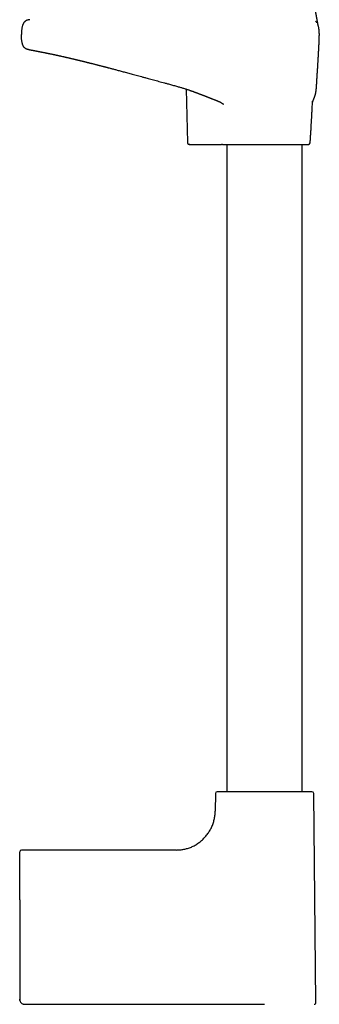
# Model space of a CAD drawing. Header units: millimetres. Extents: x 8 to 1020, y 12 to 2158.
# Tile 22 of 27: x 808 to 896, y 1392 to 1679. Entities that reach past the tile are written whole.
import ezdxf

# ---------------------------------------------------------------- set-up
doc = ezdxf.new("R2010")
doc.units = ezdxf.units.MM

msp = doc.modelspace()

# ---------------------------------------------------------------- linework, layer by layer
at = {"color": 7, "linetype": 'Continuous', "lineweight": 30}
for p, q in [((856.8, 1658.72), (857.15, 1643.1)), ((893.69, 1655.16), (893.69, 1655.17)), ((857.86, 1642.61), (858.05, 1642.61)), ((857.86, 1642.61), (858.06, 1642.61)), ((858.04, 1642.61), (858.07, 1642.61)), ((858.07, 1642.61), (867.09, 1642.61)), ((868.67, 1642.61), (868.67, 1453.8)), ((890.67, 1453.8), (890.67, 1642.61)), ((865.31, 1453.3), (865.26, 1448.1)), ((894.66, 1392.32), (894.02, 1453.3)), ((808.17, 1422.28), (808.17, 1436.31)), ((853.85, 1436.81), (808.67, 1436.81)), ((808.17, 1422.28), (808.17, 1393.31)), ((808.22, 1392.95), (808.22, 1392.94)), ((809.45, 1391.83), (809.45, 1391.83)), ((809.67, 1391.81), (879.67, 1391.81))]:
    msp.add_line(p, q, dxfattribs=at)
at = {"color": 7, "linetype": 'Continuous', "lineweight": 30, "flags": 128}
for points in [[(808.17, 1393.31), (808.17, 1393.31)], [(809.67, 1391.81), (809.67, 1391.81)]]:
    msp.add_lwpolyline(points, dxfattribs=at)
at = {"color": 7, "linetype": 'Continuous', "lineweight": 30}
for centre, start, end in [((892.5, 1643.11), 270, 356.1178), ((865.81, 1453.3), 90, 179.4), ((893.52, 1453.3), 0.6, 90), ((808.67, 1436.31), 90, 180), ((894.16, 1392.31), 270, 0.6)]:
    msp.add_arc(centre, 0.5, start, end, dxfattribs=at)
for points, knots in [([(895.37, 1677.19), (895.37, 1677.19), (895.37, 1677.19), (895.37, 1677.19), (895.37, 1677.19), (895.36, 1677.19), (895.36, 1677.19), (895.36, 1677.19), (895.36, 1677.2), (895.36, 1677.2), (895.36, 1677.19), (895.36, 1677.19), (895.37, 1677.19), (895.37, 1677.18), (895.37, 1677.18), (895.37, 1677.18), (895.37, 1677.18), (895.37, 1677.18), (895.36, 1677.19), (895.36, 1677.2), (895.36, 1677.22), (895.35, 1677.24), (895.35, 1677.27), (895.34, 1677.31), (895.33, 1677.36), (895.32, 1677.41), (895.3, 1677.47), (895.29, 1677.52), (895.28, 1677.57), (895.27, 1677.62), (895.26, 1677.67), (895.26, 1677.71), (895.25, 1677.75), (895.24, 1677.78), (895.24, 1677.8), (895.23, 1677.83), (895.22, 1677.87), (895.21, 1677.93), (895.2, 1678), (895.18, 1678.11), (895.16, 1678.21), (895.14, 1678.32), (895.11, 1678.43), (895.09, 1678.55), (895.07, 1678.67), (895.04, 1678.81), (895.01, 1678.96), (894.99, 1679.1), (894.96, 1679.24), (894.94, 1679.34), (894.93, 1679.42), (894.92, 1679.49), (894.9, 1679.57), (894.88, 1679.66), (894.87, 1679.76), (894.85, 1679.85), (894.84, 1679.93), (894.83, 1679.99), (894.82, 1680.05), (894.81, 1680.11), (894.8, 1680.17), (894.78, 1680.24), (894.77, 1680.31), (894.76, 1680.39), (894.74, 1680.47), (894.73, 1680.55), (894.72, 1680.63), (894.7, 1680.71), (894.69, 1680.78), (894.68, 1680.86), (894.66, 1680.94), (894.65, 1681.02), (894.64, 1681.1), (894.63, 1681.17), (894.62, 1681.23), (894.61, 1681.29), (894.6, 1681.35), (894.59, 1681.42), (894.58, 1681.49), (894.57, 1681.56), (894.55, 1681.63), (894.54, 1681.7), (894.54, 1681.75), (894.53, 1681.81), (894.52, 1681.86), (894.51, 1681.93), (894.5, 1682), (894.48, 1682.09), (894.47, 1682.18), (894.46, 1682.26), (894.45, 1682.32), (894.44, 1682.38), (894.43, 1682.43), (894.43, 1682.48), (894.42, 1682.54), (894.41, 1682.61), (894.39, 1682.7), (894.38, 1682.79), (894.37, 1682.87), (894.36, 1682.93), (894.36, 1682.98), (894.35, 1683.02), (894.34, 1683.08), (894.33, 1683.16), (894.32, 1683.25), (894.31, 1683.35), (894.29, 1683.45), (894.28, 1683.53), (894.27, 1683.61), (894.26, 1683.7), (894.25, 1683.8), (894.24, 1683.9), (894.23, 1684.01), (894.22, 1684.1), (894.21, 1684.19), (894.2, 1684.28), (894.19, 1684.38), (894.18, 1684.49), (894.17, 1684.58), (894.16, 1684.67), (894.15, 1684.75), (894.15, 1684.82), (894.14, 1684.9), (894.13, 1684.99), (894.13, 1685.08), (894.12, 1685.16), (894.12, 1685.23), (894.11, 1685.31), (894.11, 1685.39), (894.1, 1685.46), (894.1, 1685.49)], [0, 0, 0, 0, 0.006761, 0.017334, 0.026801, 0.035173, 0.042458, 0.048664, 0.057583, 0.067148, 0.077377, 0.092114, 0.108, 0.124248, 0.140551, 0.153643, 0.166788, 0.180449, 0.195143, 0.21089, 0.227332, 0.243787, 0.259954, 0.275846, 0.291627, 0.306382, 0.320024, 0.332539, 0.343912, 0.353951, 0.363052, 0.371304, 0.378688, 0.381711, 0.385109, 0.389548, 0.395042, 0.401604, 0.414991, 0.427569, 0.441377, 0.453869, 0.465949, 0.47874, 0.492459, 0.506571, 0.520883, 0.53573, 0.550115, 0.55718, 0.563706, 0.570124, 0.577123, 0.585637, 0.594124, 0.601723, 0.608512, 0.614598, 0.618922, 0.623392, 0.628188, 0.633975, 0.64082, 0.647617, 0.653502, 0.660332, 0.666535, 0.672582, 0.679432, 0.685462, 0.691863, 0.698629, 0.704987, 0.710373, 0.714954, 0.71951, 0.724132, 0.729666, 0.734752, 0.740556, 0.746305, 0.751302, 0.755547, 0.759334, 0.763792, 0.768404, 0.774032, 0.780805, 0.787934, 0.79376, 0.798272, 0.801962, 0.805625, 0.809271, 0.813439, 0.818837, 0.82553, 0.832518, 0.838201, 0.841748, 0.844999, 0.848336, 0.851756, 0.857122, 0.863536, 0.870924, 0.877611, 0.882895, 0.88807, 0.893925, 0.90034, 0.907146, 0.914142, 0.920181, 0.925008, 0.930517, 0.936993, 0.943475, 0.949612, 0.954393, 0.958725, 0.962672, 0.967187, 0.97258, 0.978297, 0.982375, 0.986084, 0.989658, 0.994259, 1, 1, 1, 1]), ([(811.17, 1678.96), (811.09, 1678.96), (810.92, 1678.95), (810.65, 1678.9), (810.39, 1678.83), (810.16, 1678.74), (809.97, 1678.64), (809.82, 1678.53), (809.67, 1678.41), (809.53, 1678.28), (809.4, 1678.12), (809.29, 1677.95), (809.19, 1677.76), (809.1, 1677.55), (809, 1677.28), (808.91, 1676.94), (808.82, 1676.54), (808.76, 1676.14), (808.72, 1675.76), (808.7, 1675.43), (808.68, 1675.13), (808.68, 1674.86), (808.68, 1674.69), (808.68, 1674.61)], [0, 0, 0, 0, 0.044495, 0.092112, 0.14025, 0.188803, 0.221469, 0.254483, 0.288014, 0.322294, 0.357615, 0.394289, 0.432434, 0.47201, 0.512886, 0.5839, 0.656772, 0.730016, 0.801987, 0.856507, 0.908284, 0.956419, 1, 1, 1, 1]), ([(894.98, 1678.06), (894.96, 1678.08), (894.91, 1678.16), (894.81, 1678.27), (894.68, 1678.41), (894.58, 1678.49), (894.53, 1678.53)], [0, 0, 0, 0, 0.108773, 0.415892, 0.713917, 1, 1, 1, 1]), ([(895.64, 1675.38), (895.64, 1675.4), (895.64, 1675.52), (895.62, 1675.75), (895.59, 1676.07), (895.54, 1676.4), (895.48, 1676.71), (895.42, 1676.99), (895.37, 1677.15), (895.36, 1677.21)], [0, 0, 0, 0, 0.02954, 0.199323, 0.374809, 0.55007, 0.72572, 0.899437, 1, 1, 1, 1]), ([(810.71, 1670.27), (810.63, 1670.28), (810.49, 1670.31), (810.29, 1670.37), (810.09, 1670.44), (809.91, 1670.54), (809.74, 1670.65), (809.57, 1670.79), (809.42, 1670.97), (809.28, 1671.17), (809.16, 1671.39), (809.06, 1671.62), (808.98, 1671.87), (808.91, 1672.14), (808.85, 1672.44), (808.79, 1672.79), (808.74, 1673.2), (808.7, 1673.65), (808.68, 1674.13), (808.68, 1674.45), (808.68, 1674.61)], [0, 0, 0, 0, 0.043582, 0.082661, 0.12135, 0.160051, 0.19936, 0.240063, 0.283106, 0.329539, 0.380454, 0.425146, 0.473932, 0.527319, 0.585455, 0.647817, 0.730744, 0.817981, 0.908188, 1, 1, 1, 1]), ([(893.67, 1654.8), (893.67, 1654.81), (893.68, 1654.82), (893.69, 1654.86), (893.71, 1654.91), (893.73, 1654.98), (893.75, 1655.06), (893.79, 1655.15), (893.82, 1655.24), (893.86, 1655.35), (893.91, 1655.45), (893.95, 1655.57), (894, 1655.7), (894.06, 1655.83), (894.1, 1655.94), (894.14, 1656.04), (894.17, 1656.11), (894.2, 1656.18), (894.22, 1656.25), (894.25, 1656.32), (894.28, 1656.41), (894.31, 1656.5), (894.35, 1656.6), (894.39, 1656.71), (894.43, 1656.85), (894.49, 1657.04), (894.53, 1657.21), (894.56, 1657.33), (894.58, 1657.39), (894.6, 1657.46), (894.61, 1657.53), (894.62, 1657.6), (894.64, 1657.66), (894.65, 1657.71), (894.66, 1657.76), (894.66, 1657.79), (894.67, 1657.81), (894.67, 1657.85), (894.68, 1657.89), (894.69, 1657.93), (894.69, 1657.99), (894.7, 1658.05), (894.71, 1658.11), (894.72, 1658.18), (894.73, 1658.24), (894.74, 1658.3), (894.75, 1658.37), (894.75, 1658.44), (894.76, 1658.52), (894.77, 1658.6), (894.78, 1658.69), (894.79, 1658.78), (894.79, 1658.85), (894.8, 1658.94), (894.81, 1659.05), (894.82, 1659.2), (894.83, 1659.36), (894.85, 1659.53), (894.86, 1659.71), (894.87, 1659.86), (894.87, 1659.97), (894.88, 1660.05), (894.88, 1660.12), (894.89, 1660.19), (894.89, 1660.27), (894.9, 1660.36), (894.91, 1660.5), (894.92, 1660.66), (894.93, 1660.86), (894.94, 1661.01), (894.94, 1661.13), (894.95, 1661.22), (894.95, 1661.31), (894.96, 1661.4), (894.97, 1661.5), (894.97, 1661.61), (894.98, 1661.7), (894.98, 1661.78), (894.99, 1661.84), (894.99, 1661.91), (894.99, 1661.97), (895, 1662.04), (895, 1662.11), (895.01, 1662.19), (895.01, 1662.28), (895.02, 1662.37), (895.02, 1662.45), (895.03, 1662.52), (895.03, 1662.59), (895.04, 1662.66), (895.04, 1662.75), (895.05, 1662.87), (895.06, 1663.01), (895.07, 1663.17), (895.08, 1663.34), (895.09, 1663.52), (895.1, 1663.7), (895.12, 1663.88), (895.13, 1664.07), (895.14, 1664.28), (895.16, 1664.54), (895.18, 1664.84), (895.2, 1665.13), (895.21, 1665.44), (895.23, 1665.74), (895.25, 1666.05), (895.27, 1666.37), (895.29, 1666.63), (895.3, 1666.81), (895.3, 1666.89), (895.31, 1666.98), (895.32, 1667.08), (895.32, 1667.2), (895.33, 1667.32), (895.34, 1667.44), (895.34, 1667.55), (895.35, 1667.65), (895.36, 1667.75), (895.36, 1667.83), (895.37, 1667.93), (895.37, 1668.04), (895.38, 1668.17), (895.39, 1668.31), (895.4, 1668.44), (895.4, 1668.58), (895.41, 1668.71), (895.42, 1668.84), (895.43, 1668.97), (895.43, 1669.1), (895.44, 1669.25), (895.45, 1669.39), (895.46, 1669.54), (895.47, 1669.68), (895.47, 1669.81), (895.48, 1669.92), (895.48, 1670.02), (895.49, 1670.11), (895.5, 1670.23), (895.5, 1670.36), (895.51, 1670.49), (895.52, 1670.63), (895.52, 1670.77), (895.53, 1670.91), (895.54, 1671.05), (895.55, 1671.19), (895.55, 1671.34), (895.56, 1671.48), (895.57, 1671.62), (895.57, 1671.74), (895.58, 1671.86), (895.59, 1672), (895.59, 1672.15), (895.6, 1672.26), (895.6, 1672.34), (895.6, 1672.41), (895.61, 1672.48), (895.61, 1672.56), (895.61, 1672.66), (895.62, 1672.77), (895.62, 1672.86), (895.63, 1672.94), (895.63, 1672.99), (895.63, 1673.05), (895.63, 1673.11), (895.64, 1673.19), (895.64, 1673.27), (895.64, 1673.39), (895.65, 1673.55), (895.65, 1673.72), (895.66, 1673.92), (895.66, 1674.14), (895.66, 1674.37), (895.67, 1674.53), (895.67, 1674.61)], [0, 0, 0, 0, 0.005829, 0.013255, 0.025802, 0.038121, 0.050191, 0.065966, 0.081307, 0.096206, 0.111174, 0.126972, 0.143591, 0.160256, 0.176189, 0.185831, 0.195, 0.203491, 0.211332, 0.219244, 0.229899, 0.241294, 0.253485, 0.26643, 0.279538, 0.305066, 0.330587, 0.337988, 0.345444, 0.352955, 0.360522, 0.367993, 0.374725, 0.380648, 0.383896, 0.386839, 0.389477, 0.392258, 0.395746, 0.399862, 0.404664, 0.410014, 0.415073, 0.420191, 0.424778, 0.429092, 0.433489, 0.437945, 0.44219, 0.446285, 0.450994, 0.454221, 0.456863, 0.459127, 0.46295, 0.467457, 0.472404, 0.477574, 0.48293, 0.48831, 0.491319, 0.4937, 0.495625, 0.497736, 0.500112, 0.502891, 0.506113, 0.512256, 0.517877, 0.522996, 0.525705, 0.528274, 0.530826, 0.533699, 0.536941, 0.540351, 0.543457, 0.546213, 0.548441, 0.550836, 0.553703, 0.556223, 0.558893, 0.562707, 0.566202, 0.569608, 0.573305, 0.575636, 0.577691, 0.579734, 0.582851, 0.58659, 0.590641, 0.595411, 0.600747, 0.605884, 0.610727, 0.616587, 0.621882, 0.627023, 0.635888, 0.644701, 0.653104, 0.662124, 0.671926, 0.680128, 0.690115, 0.700992, 0.703859, 0.706154, 0.708662, 0.711806, 0.715585, 0.719498, 0.723052, 0.726546, 0.729658, 0.732472, 0.734992, 0.737732, 0.741178, 0.745324, 0.750015, 0.754408, 0.75837, 0.762916, 0.766829, 0.770666, 0.77535, 0.780094, 0.784929, 0.790131, 0.794601, 0.799216, 0.803059, 0.806026, 0.808975, 0.812937, 0.817717, 0.822736, 0.827853, 0.832895, 0.837791, 0.843575, 0.849177, 0.854929, 0.861223, 0.867285, 0.872553, 0.877063, 0.884888, 0.892743, 0.900207, 0.903504, 0.907045, 0.910828, 0.91511, 0.920295, 0.926172, 0.93182, 0.937185, 0.942325, 0.947223, 0.951902, 0.954435, 0.957507, 0.961734, 0.966716, 0.9724, 0.978697, 0.985491, 0.992645, 1, 1, 1, 1]), ([(895.66, 1675.02), (895.66, 1675.02), (895.66, 1675.04), (895.66, 1675.06), (895.66, 1675.08), (895.66, 1675.11), (895.66, 1675.13), (895.66, 1675.15), (895.65, 1675.17), (895.65, 1675.19), (895.65, 1675.2), (895.65, 1675.2), (895.65, 1675.21), (895.65, 1675.22), (895.65, 1675.23), (895.65, 1675.25), (895.65, 1675.27), (895.65, 1675.3), (895.65, 1675.32), (895.65, 1675.34), (895.65, 1675.36), (895.64, 1675.37), (895.64, 1675.38)], [0, 0, 0, 0, 0.11619, 0.216089, 0.300147, 0.368757, 0.422295, 0.461192, 0.486214, 0.494246, 0.497487, 0.500474, 0.503485, 0.50679, 0.515024, 0.540521, 0.579821, 0.633596, 0.702201, 0.785928, 0.88508, 1, 1, 1, 1]), ([(895.67, 1674.61), (895.67, 1674.69), (895.67, 1674.83), (895.66, 1674.96), (895.66, 1675.02)], [0, 0, 0, 0, 0.6162376, 1, 1, 1, 1]), ([(895.66, 1673.98), (895.66, 1673.99), (895.66, 1674.01), (895.66, 1674.04), (895.66, 1674.07), (895.66, 1674.1), (895.66, 1674.12), (895.66, 1674.15), (895.66, 1674.18), (895.66, 1674.21), (895.66, 1674.24), (895.66, 1674.26), (895.66, 1674.29), (895.66, 1674.32), (895.66, 1674.35), (895.66, 1674.38), (895.67, 1674.41), (895.67, 1674.44), (895.67, 1674.47), (895.67, 1674.49), (895.67, 1674.52), (895.67, 1674.55), (895.67, 1674.58), (895.67, 1674.6), (895.67, 1674.61)], [0, 0, 0, 0, 0.063791, 0.125904, 0.186341, 0.245101, 0.302185, 0.357591, 0.408296, 0.45751, 0.505234, 0.551468, 0.596211, 0.642038, 0.686188, 0.728662, 0.76946, 0.808583, 0.846029, 0.879801, 0.912084, 0.942878, 0.972183, 1, 1, 1, 1]), ([(810.71, 1670.27), (810.71, 1670.27), (810.72, 1670.26), (810.74, 1670.26), (810.77, 1670.25), (810.81, 1670.25), (810.85, 1670.24), (810.9, 1670.23), (810.96, 1670.22), (811.02, 1670.21), (811.08, 1670.2), (811.14, 1670.19), (811.2, 1670.18), (811.27, 1670.17), (811.34, 1670.15), (811.41, 1670.14), (811.49, 1670.13), (811.57, 1670.11), (811.64, 1670.1), (811.72, 1670.08), (811.8, 1670.07), (811.9, 1670.05), (812, 1670.03), (812.13, 1670.01), (812.27, 1669.98), (812.42, 1669.95), (812.57, 1669.92), (812.72, 1669.9), (812.86, 1669.87), (813, 1669.84), (813.13, 1669.82), (813.25, 1669.8), (813.36, 1669.77), (813.47, 1669.75), (813.56, 1669.74), (813.63, 1669.72), (813.68, 1669.71), (813.73, 1669.7), (813.77, 1669.69), (813.82, 1669.69), (813.87, 1669.68), (813.93, 1669.66), (814, 1669.65), (814.09, 1669.63), (814.2, 1669.61), (814.3, 1669.59), (814.41, 1669.57), (814.52, 1669.55), (814.7, 1669.51), (814.94, 1669.47), (815.2, 1669.41), (815.42, 1669.37), (815.6, 1669.33), (815.78, 1669.3), (815.94, 1669.26), (816.1, 1669.23), (816.23, 1669.2), (816.34, 1669.18), (816.44, 1669.16), (816.52, 1669.15), (816.58, 1669.13), (816.63, 1669.12), (816.67, 1669.11), (816.72, 1669.1), (816.78, 1669.09), (816.85, 1669.08), (816.94, 1669.06), (817.04, 1669.04), (817.15, 1669.01), (817.26, 1668.99), (817.49, 1668.94), (817.73, 1668.89), (817.98, 1668.84), (818.13, 1668.81), (818.27, 1668.78), (818.41, 1668.75), (818.53, 1668.72), (818.64, 1668.7), (818.73, 1668.68), (818.81, 1668.66), (818.87, 1668.65), (818.94, 1668.63), (819.02, 1668.62), (819.11, 1668.59), (819.22, 1668.57), (819.33, 1668.55), (819.44, 1668.52), (819.57, 1668.5), (819.77, 1668.45), (820.05, 1668.39), (820.43, 1668.3), (820.75, 1668.23), (820.97, 1668.18), (821.11, 1668.15), (821.22, 1668.12), (821.32, 1668.1), (821.39, 1668.09), (821.44, 1668.07), (821.49, 1668.06), (821.53, 1668.05), (821.59, 1668.04), (821.66, 1668.02), (821.74, 1668), (821.85, 1667.98), (821.97, 1667.95), (822.15, 1667.91), (822.37, 1667.86), (822.63, 1667.8), (822.87, 1667.74), (823.07, 1667.69), (823.26, 1667.65), (823.46, 1667.6), (823.66, 1667.56), (823.87, 1667.51), (824.07, 1667.46), (824.25, 1667.42), (824.39, 1667.38), (824.52, 1667.35), (824.63, 1667.33), (824.75, 1667.3), (824.9, 1667.26), (825.05, 1667.22), (825.21, 1667.18), (825.37, 1667.15), (825.53, 1667.11), (825.68, 1667.07), (825.86, 1667.03), (826.06, 1666.98), (826.28, 1666.93), (826.48, 1666.88), (826.67, 1666.83), (826.86, 1666.78), (827.03, 1666.74), (827.18, 1666.7), (827.34, 1666.67), (827.48, 1666.63), (827.61, 1666.6), (827.7, 1666.58), (827.76, 1666.56), (827.82, 1666.55), (827.88, 1666.53), (827.97, 1666.51), (828.08, 1666.48), (828.2, 1666.45), (828.35, 1666.41), (828.51, 1666.37), (828.69, 1666.33), (828.88, 1666.28), (829.06, 1666.24), (829.31, 1666.17), (829.62, 1666.1), (829.97, 1666.01), (830.28, 1665.93), (830.54, 1665.86), (830.79, 1665.8), (831.02, 1665.74), (831.25, 1665.68), (831.52, 1665.61), (831.83, 1665.53), (832.09, 1665.46), (832.27, 1665.42), (832.35, 1665.4), (832.41, 1665.38), (832.45, 1665.37), (832.47, 1665.36), (832.51, 1665.36), (832.56, 1665.34), (832.63, 1665.32), (832.73, 1665.3), (832.86, 1665.26), (833.04, 1665.22), (833.24, 1665.17), (833.47, 1665.11), (833.73, 1665.04), (834.02, 1664.96), (834.37, 1664.87), (834.77, 1664.77), (835.21, 1664.65), (835.68, 1664.52), (836.17, 1664.39), (836.69, 1664.26), (837.23, 1664.11), (837.8, 1663.96), (838.4, 1663.8), (839.02, 1663.63), (839.67, 1663.46), (840.35, 1663.27), (841.06, 1663.08), (841.79, 1662.88), (842.55, 1662.68), (843.34, 1662.46), (844.16, 1662.24), (844.95, 1662.02), (845.72, 1661.81), (846.45, 1661.61), (847.21, 1661.41), (848, 1661.2), (848.8, 1660.98), (849.63, 1660.75), (850.48, 1660.53), (851.16, 1660.34), (851.56, 1660.24), (851.67, 1660.21)], [0, 0, 0, 0, 0.010967, 0.021404, 0.031318, 0.040714, 0.049599, 0.057976, 0.06585, 0.073935, 0.081421, 0.088312, 0.094656, 0.100777, 0.107421, 0.113869, 0.12012, 0.126177, 0.13204, 0.13771, 0.143199, 0.148952, 0.155975, 0.163606, 0.171841, 0.180678, 0.18804, 0.195597, 0.202895, 0.209913, 0.215326, 0.22056, 0.225618, 0.230487, 0.234942, 0.23722, 0.23934, 0.241301, 0.243104, 0.244778, 0.246695, 0.24897, 0.252041, 0.255585, 0.259601, 0.263794, 0.267937, 0.272032, 0.276077, 0.286949, 0.297454, 0.303533, 0.309483, 0.315289, 0.320669, 0.325525, 0.329859, 0.333097, 0.335971, 0.33848, 0.340627, 0.34179, 0.342844, 0.344196, 0.345967, 0.348156, 0.350763, 0.353785, 0.357083, 0.360375, 0.363652, 0.376381, 0.380456, 0.384507, 0.388521, 0.392226, 0.395516, 0.398346, 0.40078, 0.402819, 0.404467, 0.406035, 0.408045, 0.410494, 0.413254, 0.416114, 0.419071, 0.422124, 0.425272, 0.434092, 0.44339, 0.453145, 0.456464, 0.459618, 0.462342, 0.464638, 0.466143, 0.467386, 0.468365, 0.469285, 0.47049, 0.472094, 0.474096, 0.476495, 0.479284, 0.482152, 0.488563, 0.494486, 0.499364, 0.503859, 0.507972, 0.511706, 0.516545, 0.520996, 0.52506, 0.52874, 0.532183, 0.534247, 0.536432, 0.538954, 0.541951, 0.545423, 0.548483, 0.551789, 0.555, 0.558048, 0.560934, 0.565685, 0.569921, 0.573667, 0.577454, 0.581491, 0.584357, 0.587337, 0.590432, 0.59343, 0.595829, 0.597606, 0.598567, 0.599466, 0.600732, 0.602369, 0.604377, 0.606754, 0.609503, 0.612622, 0.616084, 0.619545, 0.622901, 0.626152, 0.633402, 0.640069, 0.645343, 0.650185, 0.654594, 0.658701, 0.662794, 0.666885, 0.673017, 0.679144, 0.680956, 0.682383, 0.683424, 0.68408, 0.684416, 0.68478, 0.68574, 0.687009, 0.688588, 0.691074, 0.694073, 0.697588, 0.701621, 0.706172, 0.711246, 0.716845, 0.724024, 0.731639, 0.739616, 0.747962, 0.75668, 0.765776, 0.775258, 0.785132, 0.795443, 0.806164, 0.817307, 0.828883, 0.840908, 0.85318, 0.865936, 0.879205, 0.89301, 0.904456, 0.916272, 0.928473, 0.94107, 0.954079, 0.967271, 0.98089, 0.994949, 1, 1, 1, 1]), ([(851.67, 1660.21), (851.84, 1660.16), (852.23, 1660.06), (852.81, 1659.9), (853.4, 1659.74), (853.96, 1659.58), (854.48, 1659.43), (854.96, 1659.29), (855.42, 1659.16), (855.84, 1659.03), (856.26, 1658.9), (856.66, 1658.77), (857.05, 1658.64), (857.41, 1658.52), (857.74, 1658.41), (858.04, 1658.3), (858.31, 1658.21), (858.56, 1658.12), (858.79, 1658.04), (858.99, 1657.97), (859.16, 1657.9), (859.31, 1657.85), (859.43, 1657.8), (859.56, 1657.75), (859.7, 1657.7), (859.88, 1657.63), (860.08, 1657.56), (860.31, 1657.47), (860.55, 1657.38), (860.81, 1657.28), (861.08, 1657.18), (861.34, 1657.08), (861.56, 1656.99), (861.75, 1656.92), (861.9, 1656.86), (862.04, 1656.81), (862.17, 1656.76), (862.29, 1656.71), (862.37, 1656.68), (862.46, 1656.65), (862.55, 1656.61), (862.66, 1656.57), (862.79, 1656.52), (862.91, 1656.47), (863.03, 1656.43), (863.17, 1656.37), (863.33, 1656.31), (863.52, 1656.24), (863.72, 1656.16), (863.91, 1656.09), (864.06, 1656.02), (864.2, 1655.97), (864.33, 1655.92), (864.5, 1655.85), (864.7, 1655.77), (864.93, 1655.68), (865.15, 1655.59), (865.35, 1655.51), (865.54, 1655.43), (865.73, 1655.35), (865.94, 1655.26), (866.16, 1655.16), (866.38, 1655.06), (866.59, 1654.96), (866.79, 1654.86), (866.97, 1654.77), (867.09, 1654.7), (867.18, 1654.64), (867.24, 1654.61), (867.3, 1654.57), (867.35, 1654.54), (867.4, 1654.51), (867.45, 1654.47), (867.5, 1654.44), (867.55, 1654.4), (867.58, 1654.38), (867.61, 1654.35), (867.63, 1654.34), (867.64, 1654.33), (867.64, 1654.33), (867.64, 1654.33)], [0, 0, 0, 0, 0.030007, 0.065655, 0.0993, 0.131007, 0.16085, 0.188421, 0.214343, 0.238689, 0.261529, 0.285737, 0.308168, 0.328899, 0.347995, 0.365512, 0.381494, 0.395979, 0.408996, 0.420607, 0.430781, 0.439531, 0.446866, 0.452869, 0.461476, 0.471993, 0.484411, 0.497096, 0.511282, 0.526961, 0.54327, 0.558644, 0.573054, 0.582738, 0.591933, 0.600643, 0.608544, 0.615113, 0.620378, 0.624495, 0.629985, 0.636844, 0.644717, 0.652304, 0.659481, 0.666251, 0.677212, 0.688529, 0.700731, 0.713267, 0.721961, 0.729524, 0.737379, 0.746492, 0.760415, 0.774523, 0.789087, 0.801517, 0.812388, 0.824333, 0.838208, 0.853407, 0.867696, 0.882173, 0.896387, 0.910374, 0.923137, 0.927478, 0.932891, 0.938549, 0.943541, 0.948517, 0.954593, 0.961173, 0.967131, 0.974003, 0.980573, 0.98727, 0.994433, 1, 1, 1, 1]), ([(893, 1643.07), (893, 1643.15), (893.02, 1643.42), (893.05, 1643.9), (893.09, 1644.51), (893.13, 1645.15), (893.17, 1645.82), (893.21, 1646.51), (893.26, 1647.22), (893.3, 1648.02), (893.35, 1648.9), (893.41, 1649.88), (893.46, 1650.88), (893.52, 1651.9), (893.58, 1653.1), (893.64, 1654.2), (893.68, 1654.94), (893.69, 1655.17)], [0, 0, 0, 0, 0.0193727, 0.0676324, 0.1182951, 0.1712251, 0.2262865, 0.2833434, 0.3422602, 0.4029008, 0.4813712, 0.5620813, 0.6447611, 0.7291406, 0.8149496, 0.944707, 1, 1, 1, 1]), ([(857.15, 1643.1), (857.15, 1643.07), (857.15, 1643), (857.18, 1642.91), (857.23, 1642.82), (857.29, 1642.75), (857.36, 1642.7), (857.43, 1642.66), (857.5, 1642.63), (857.54, 1642.62), (857.56, 1642.62)], [0, 0, 0, 0, 0.141407, 0.283264, 0.422302, 0.555589, 0.680902, 0.796912, 0.903176, 1, 1, 1, 1]), ([(857.61, 1642.61), (857.63, 1642.61), (857.66, 1642.61), (857.75, 1642.61), (857.87, 1642.61), (857.98, 1642.61), (858.04, 1642.61)], [0, 0, 0, 0, 0.250117, 0.500045, 0.749917, 1, 1, 1, 1]), ([(857.82, 1642.61), (857.79, 1642.61), (857.74, 1642.61), (857.69, 1642.61), (857.66, 1642.61), (857.65, 1642.61), (857.64, 1642.61), (857.65, 1642.61), (857.65, 1642.61)], [0, 0, 0, 0, 0.262919, 0.525446, 0.677615, 0.828554, 0.97913, 1, 1, 1, 1]), ([(863.09, 1642.61), (863.09, 1642.61), (863.23, 1642.61), (863.5, 1642.61), (863.92, 1642.61), (864.33, 1642.61), (864.74, 1642.61), (865.15, 1642.61), (865.55, 1642.61), (865.92, 1642.61), (866.28, 1642.61), (866.56, 1642.61), (866.72, 1642.61), (866.77, 1642.61)], [0, 0, 0, 0, 0.003029, 0.119068, 0.234492, 0.348563, 0.460475, 0.569388, 0.674444, 0.774802, 0.869657, 0.958768, 1, 1, 1, 1]), ([(867.44, 1642.61), (867.42, 1642.61), (867.38, 1642.61), (867.3, 1642.61), (867.21, 1642.61), (867.13, 1642.61), (867.09, 1642.61)], [0, 0, 0, 0, 0.2514621, 0.4997208, 0.7481204, 1, 1, 1, 1]), ([(867.41, 1642.61), (867.44, 1642.61), (867.54, 1642.61), (867.72, 1642.61), (867.95, 1642.61), (868.15, 1642.61), (868.32, 1642.61), (868.48, 1642.61), (868.6, 1642.61), (868.65, 1642.61), (868.67, 1642.61)], [0, 0, 0, 0, 0.041267, 0.191733, 0.339184, 0.485492, 0.632418, 0.781558, 0.934296, 1, 1, 1, 1]), ([(867.44, 1642.61), (867.51, 1642.61), (867.64, 1642.61), (867.88, 1642.61), (868.14, 1642.61), (868.44, 1642.61), (868.74, 1642.61), (869.06, 1642.61), (869.38, 1642.61), (869.72, 1642.61), (870.08, 1642.61), (870.46, 1642.61), (870.89, 1642.61), (871.37, 1642.61), (871.9, 1642.61), (872.45, 1642.61), (873.03, 1642.61), (873.62, 1642.61), (874.22, 1642.61), (874.84, 1642.61), (875.47, 1642.61), (876.12, 1642.61), (876.72, 1642.61), (877.3, 1642.61), (877.83, 1642.61), (878.36, 1642.61), (878.89, 1642.61), (879.43, 1642.61), (879.96, 1642.61), (880.48, 1642.61), (881, 1642.61), (881.51, 1642.61), (882.02, 1642.61), (882.53, 1642.61), (883.04, 1642.61), (883.55, 1642.61), (884.07, 1642.61), (884.58, 1642.61), (885.08, 1642.61), (885.57, 1642.61), (886.06, 1642.61), (886.54, 1642.61), (887.01, 1642.61), (887.47, 1642.61), (887.91, 1642.61), (888.33, 1642.61), (888.77, 1642.61), (889.21, 1642.61), (889.65, 1642.61), (890.07, 1642.61), (890.45, 1642.61), (890.78, 1642.61), (891.06, 1642.61), (891.31, 1642.61), (891.53, 1642.61), (891.72, 1642.61), (891.9, 1642.61), (892.04, 1642.61), (892.16, 1642.61), (892.26, 1642.61), (892.33, 1642.61), (892.4, 1642.61), (892.45, 1642.61), (892.48, 1642.61), (892.5, 1642.61), (892.5, 1642.61), (892.5, 1642.61)], [0, 0, 0, 0, 0.017385, 0.034706, 0.052005, 0.069324, 0.086704, 0.102035, 0.117307, 0.132548, 0.147788, 0.163055, 0.178377, 0.197199, 0.215938, 0.234649, 0.253384, 0.272196, 0.290798, 0.309321, 0.327816, 0.346335, 0.364928, 0.379746, 0.394512, 0.409249, 0.423985, 0.438745, 0.453556, 0.467823, 0.482041, 0.496235, 0.510428, 0.524642, 0.538901, 0.554, 0.569042, 0.584055, 0.599067, 0.614104, 0.629195, 0.644826, 0.660395, 0.675931, 0.691466, 0.707029, 0.722652, 0.7414, 0.760067, 0.778705, 0.797367, 0.816106, 0.831205, 0.846247, 0.86126, 0.876272, 0.891309, 0.9064, 0.918632, 0.930827, 0.942999, 0.955162, 0.967331, 0.979521, 0.991747, 1, 1, 1, 1]), ([(893.52, 1453.8), (893.52, 1453.8), (893.52, 1453.8), (893.49, 1453.8), (893.45, 1453.8), (893.4, 1453.8), (893.32, 1453.8), (893.22, 1453.8), (893.1, 1453.8), (892.94, 1453.8), (892.76, 1453.8), (892.56, 1453.8), (892.34, 1453.8), (892.1, 1453.8), (891.84, 1453.8), (891.56, 1453.8), (891.26, 1453.8), (890.94, 1453.8), (890.6, 1453.8), (890.24, 1453.8), (889.86, 1453.8), (889.43, 1453.8), (888.95, 1453.8), (888.41, 1453.8), (887.84, 1453.8), (887.29, 1453.8), (886.77, 1453.8), (886.29, 1453.8), (885.79, 1453.8), (885.28, 1453.8), (884.79, 1453.8), (884.3, 1453.8), (883.82, 1453.8), (883.34, 1453.8), (882.85, 1453.8), (882.37, 1453.8), (881.8, 1453.8), (881.15, 1453.8), (880.41, 1453.8), (879.76, 1453.8), (879.19, 1453.8), (878.72, 1453.8), (878.25, 1453.8), (877.78, 1453.8), (877.3, 1453.8), (876.79, 1453.8), (876.25, 1453.8), (875.68, 1453.8), (875.12, 1453.8), (874.57, 1453.8), (874.05, 1453.8), (873.54, 1453.8), (873.04, 1453.8), (872.56, 1453.8), (872.08, 1453.8), (871.61, 1453.8), (871.15, 1453.8), (870.71, 1453.8), (870.28, 1453.8), (869.83, 1453.8), (869.37, 1453.8), (868.91, 1453.8), (868.47, 1453.8), (868.09, 1453.8), (867.77, 1453.8), (867.49, 1453.8), (867.23, 1453.8), (867, 1453.8), (866.79, 1453.8), (866.6, 1453.8), (866.44, 1453.8), (866.3, 1453.8), (866.18, 1453.8), (866.07, 1453.8), (865.97, 1453.8), (865.88, 1453.8), (865.82, 1453.8), (865.81, 1453.8), (865.81, 1453.8)], [0, 0, 0, 0, 0.01089, 0.021758, 0.032616, 0.043478, 0.054356, 0.065674, 0.079259, 0.092824, 0.106393, 0.119991, 0.132881, 0.145736, 0.158579, 0.171431, 0.184312, 0.197477, 0.210606, 0.223721, 0.236846, 0.250003, 0.266451, 0.282853, 0.299251, 0.31569, 0.328579, 0.341435, 0.354278, 0.36713, 0.380011, 0.391559, 0.40308, 0.414589, 0.426101, 0.437632, 0.448762, 0.465844, 0.482907, 0.5, 0.510892, 0.521761, 0.532619, 0.54348, 0.554356, 0.565674, 0.579259, 0.592824, 0.606393, 0.619991, 0.632881, 0.645736, 0.658579, 0.671431, 0.684312, 0.697477, 0.710606, 0.723721, 0.736846, 0.750003, 0.766451, 0.782853, 0.799251, 0.81569, 0.828579, 0.841435, 0.854278, 0.86713, 0.880011, 0.891559, 0.90308, 0.914589, 0.926101, 0.937632, 0.948761, 0.965841, 0.982904, 1, 1, 1, 1]), ([(853.85, 1436.81), (854.05, 1436.81), (854.44, 1436.82), (855.02, 1436.86), (855.58, 1436.92), (856.12, 1437.01), (856.65, 1437.13), (857.19, 1437.28), (857.74, 1437.46), (858.3, 1437.68), (858.85, 1437.93), (859.37, 1438.21), (859.88, 1438.52), (860.37, 1438.85), (860.84, 1439.22), (861.29, 1439.6), (861.73, 1440.01), (862.14, 1440.43), (862.54, 1440.88), (862.92, 1441.34), (863.27, 1441.83), (863.6, 1442.33), (863.91, 1442.86), (864.19, 1443.4), (864.44, 1443.96), (864.65, 1444.53), (864.83, 1445.1), (864.98, 1445.67), (865.09, 1446.25), (865.18, 1446.85), (865.24, 1447.47), (865.25, 1447.89), (865.26, 1448.1)], [0, 0, 0, 0, 0.033356, 0.065821, 0.097482, 0.128424, 0.158727, 0.188474, 0.222923, 0.256826, 0.290297, 0.323438, 0.357013, 0.390431, 0.423767, 0.457085, 0.490439, 0.523867, 0.557385, 0.591005, 0.624748, 0.658645, 0.692735, 0.727067, 0.761703, 0.796712, 0.8292, 0.862139, 0.895604, 0.929677, 0.964445, 1, 1, 1, 1]), ([(808.17, 1393.31), (808.18, 1393.21), (808.2, 1393.02), (808.27, 1392.73), (808.4, 1392.47), (808.59, 1392.24), (808.82, 1392.05), (809.09, 1391.91), (809.37, 1391.83), (809.57, 1391.82), (809.67, 1391.81)], [0, 0, 0, 0, 0.125432, 0.249047, 0.373025, 0.49859, 0.624943, 0.750803, 0.875354, 1, 1, 1, 1]), ([(808.22, 1392.95), (808.21, 1393), (808.18, 1393.12), (808.17, 1393.24), (808.17, 1393.31)], [0, 0, 0, 0, 0.465505, 1, 1, 1, 1])]:
    msp.add_open_spline(points, degree=3, knots=knots, dxfattribs=at)

doc.saveas('drawing.dxf')
